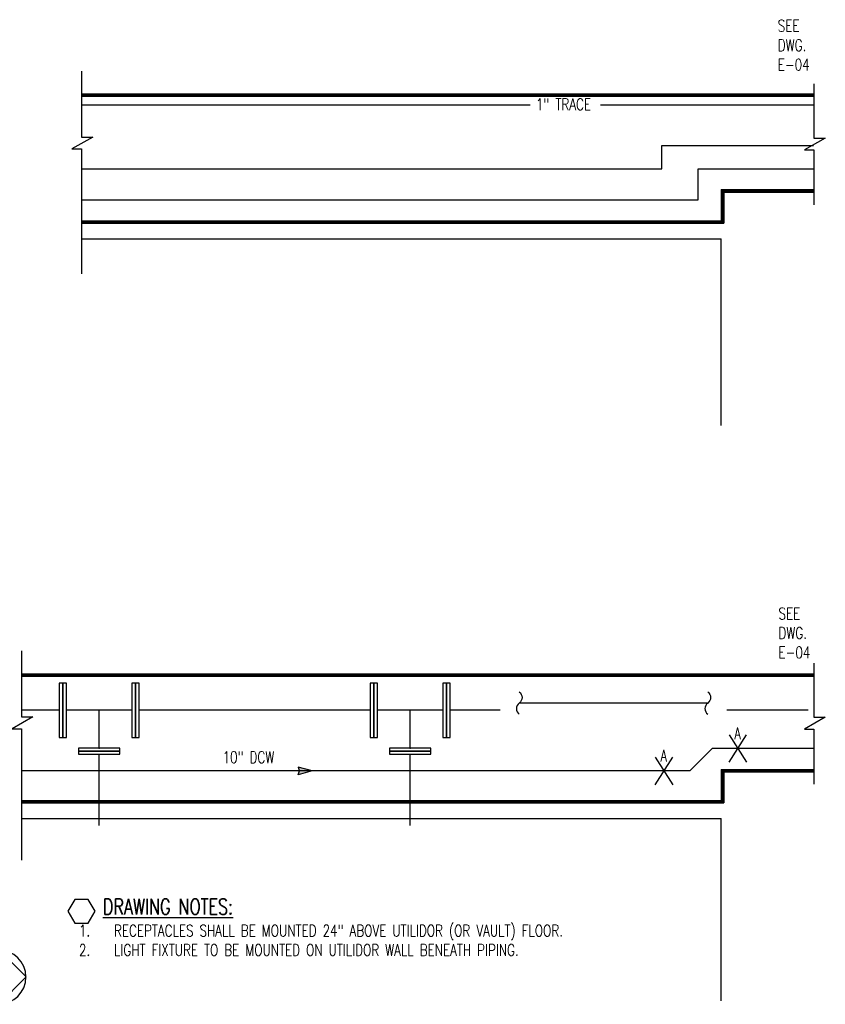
# Model space of a CAD drawing. Header units: inches. Extents: x 422 to 5092, y -346 to 887.
# Tile 6 of 12: x 2131 to 2441, y -304 to 76. Entities that reach past the tile are written whole.
import ezdxf
from ezdxf.enums import TextEntityAlignment as Align

# ---------------------------------------------------------------- set-up
doc = ezdxf.new("R2010")
doc.units = ezdxf.units.IN
doc.header["$LTSCALE"] = 48
doc.header["$MEASUREMENT"] = 0
for name, color, linetype in [('DOY01.233700-E-H6-3-3 Vlt (After 95% submttl)$0$E-POWER-IDEN @ 48', 71, 'Continuous'), ('DOY01.233700-E-H6-3-3 Vlt (After 95% submttl)$0$GENERAL NOTES @ 48', 41, 'Continuous'), ('DOY01.233700-H6-3-3 Vlt (After 95% submttl)$0$EXST-BLDG', 253, 'Continuous'), ('DOY01.233700-H6-3-3 Vlt (After 95% submttl)$0$EXST-PIPE', 253, 'Continuous'), ('DOY01.233700-H6-3-3 Vlt (After 95% submttl)$0$EXST-UTLD', 253, 'Continuous'), ('DOY01.233700-H6-3-3 Vlt (After 95% submttl)$0$MU-DELGE-PIPE', 253, 'Continuous'), ('DOY01.233700-H6-3-3 Vlt (After 95% submttl)$0$MU-DELGE-TEXT', 253, 'Continuous'), ('DOY01.233700-H6-3-3 Vlt (After 95% submttl)$0$MU-DELGE-VALV', 253, 'Continuous'), ('DOY01.233700-H6-3-3 Vlt (After 95% submttl)$0$MU-PCR-PIPE', 253, 'Continuous'), ('DOY01.233700-H6-3-3 Vlt (After 95% submttl)$0$MU-STEM-PIPE', 253, 'Continuous'), ('DOY01.233700-H6-3-3 Vlt (After 95% submttl)$0$TITLES', 111, 'Continuous')]:
    doc.layers.add(name, color=color, linetype=linetype)
doc.styles.add('DOY01.233700-E-H6-3-3 Vlt (After 95% submttl)$0$Note', font='romans.shx', dxfattribs={"width": 0.85})
doc.styles.add('DOY01.233700-E-H6-3-3 Vlt (After 95% submttl)$0$RomanS', font='romans.shx', dxfattribs={"width": 0.75})
doc.styles.add('DOY01.233700-H6-3-3 Vlt (After 95% submttl)$0$RomanS', font='romans.shx', dxfattribs={"width": 0.75})

# ---------------------------------------------------------------- blocks, each defined once
blk = doc.blocks.new('DOY01.233700-H6-3-3 Vlt (After 95% submttl)$0$14blndflg')
blk.add_lwpolyline([(1.375, 10.5), (0, 10.5), (0, -10.5), (1.375, -10.5)], close=True)
at = {"color": 252}
for p in [(0, 0), (1.375, 0)]:
    blk.add_point(p, dxfattribs=at)
blk = doc.blocks.new('DOY01.233700-H6-3-3 Vlt (After 95% submttl)$0$10blndflg')
blk.add_lwpolyline([(0, -8), (1.1875, -8), (1.1875, 8), (0, 8)], close=True)
at = {"color": 252}
blk.add_point((0, 0), dxfattribs=at)
blk = doc.blocks.new('DOY01.233700-H6-3-3 Vlt (After 95% submttl)$0$FLOWAR')
for p, q in [((0, 0), (5.41, 1.44, 35.76)), ((0, 0), (5.41, -1.44, 35.76)), ((5.41, 1.44, 35.76), (4.88, -0.03, 35.76)), ((5.41, -1.44, 35.76), (4.88, 0.03, 35.76))]:
    blk.add_line(p, q)
for points in [[(0, 0), (5.41, 1.44), (4.89, 0), (5.41, 1.44)], [(0, 0), (5.41, -1.44), (4.89, 0), (5.41, -1.44)]]:
    blk.add_solid(points)
blk = doc.blocks.new('DOY01.233700-H6-3-3 Vlt (After 95% submttl)')
at = {"layer": 'DOY01.233700-H6-3-3 Vlt (After 95% submttl)$0$EXST-BLDG'}
for points in [[(2436.82826875, 51.54372638), (2436.82826875, 30.70623033), (2441.22185802, 30.70623033), (2433.15289115, 26.16498728), (2436.82826875, 26.16498728), (2436.82826875, 4.91102748)], [(2436.82826875, -171.96814054), (2436.82826875, -192.80563659), (2441.22185802, -192.80563659), (2433.15289115, -197.34687964), (2436.82826875, -197.34687964), (2436.82826875, -218.60083944)]]:
    blk.add_lwpolyline(points, dxfattribs=at)
at = {"layer": 'DOY01.233700-H6-3-3 Vlt (After 95% submttl)$0$EXST-PIPE'}
for p, q in [((2154.40653986, 43.46844224), (2436.64249647, 43.46844224)), ((2395.88950648, -187.29717939), (2323.18642632, -187.29717939)), ((2145.83301389, -190.10369968), (2131.28298039, -190.10369968)), ((2173.83301389, -190.10369968), (2148.58301389, -190.10369968)), ((2161.20801389, -204.66270514), (2161.20801389, -190.10369968)), ((2265.77491345, -190.10369968), (2176.58301389, -190.10369968)), ((2293.77491345, -190.10369968), (2268.52491345, -190.10369968)), ((2281.14991345, -204.66270514), (2281.14991345, -190.10369968)), ((2315.80814757, -190.10369968), (2296.52491345, -190.10369968)), ((2434.653186, -190.10369968), (2403.26778523, -190.10369968)), ((2281.14991345, -204.66270514), (2281.14991345, -201.03770514)), ((2161.20801389, -234.59966653), (2161.20801389, -207.03770514)), ((2281.14991345, -234.59966653), (2281.14991345, -207.03770514))]:
    blk.add_line(p, q, dxfattribs=at)
for points in [[(2323.18642632, -182.98467939, -0.5), (2323.18642632, -187.29717939, 0.5), (2323.18642632, -191.60967939)], [(2395.88950648, -182.98467939, -0.5), (2395.88950648, -187.29717939, 0.5), (2395.88950648, -191.60967939)]]:
    blk.add_lwpolyline(points, format="xyb", dxfattribs=at)
at = {"layer": 'DOY01.233700-H6-3-3 Vlt (After 95% submttl)$0$EXST-UTLD'}
for p, q in [((2154.40653986, 47.74171102), (2436.64249647, 47.74171102)), ((2154.40653986, 47.55421102), (2436.64249647, 47.55421102)), ((2154.40653986, 47.36671102), (2436.64249647, 47.36671102)), ((2154.40653986, 47.17921102), (2436.64249647, 47.17921102)), ((2154.40653986, 46.99171102), (2436.64249647, 46.99171102)), ((2154.40653986, 46.80421102), (2436.64249647, 46.80421102)), ((2401.12927976, 10.80421102), (2436.64249647, 10.80421102)), ((2401.12927976, 10.80421102), (2401.12927976, -1.19578898)), ((2401.31677976, 10.61671102), (2436.64249647, 10.61671102)), ((2401.31677976, 10.61671102), (2401.31677976, -1.38328898)), ((2401.50427976, 10.42921102), (2436.64249647, 10.42921102)), ((2401.50427976, 10.42921102), (2401.50427976, -1.57078898)), ((2401.69177976, 10.24171102), (2436.64249647, 10.24171102)), ((2401.69177976, 10.24171102), (2401.69177976, -1.75828898)), ((2401.87927976, 10.05421102), (2436.64249647, 10.05421102)), ((2401.87927976, 10.05421102), (2401.87927976, -1.94578898)), ((2402.06677976, 9.86671102), (2436.64249647, 9.86671102)), ((2402.06677976, 9.86671102), (2402.06677976, -2.13328898)), ((2154.40653986, -1.19578898), (2401.12927976, -1.19578898)), ((2154.40653986, -1.38328898), (2401.31677976, -1.38328898)), ((2154.40653986, -1.57078898), (2401.50427976, -1.57078898)), ((2154.40653986, -1.75828898), (2401.69177976, -1.75828898)), ((2154.40653986, -1.94578898), (2401.87927976, -1.94578898)), ((2154.40653986, -2.13328898), (2402.06677976, -2.13328898)), ((2131.28298039, -175.96860212), (2436.64249647, -175.96860212)), ((2131.28298039, -176.15610212), (2436.64249647, -176.15610212)), ((2131.28298039, -176.34360212), (2436.64249647, -176.34360212)), ((2131.28298039, -176.53110212), (2436.64249647, -176.53110212)), ((2131.28298039, -176.71860212), (2436.64249647, -176.71860212)), ((2131.28298039, -176.90610212), (2436.64249647, -176.90610212)), ((2401.12927976, -212.90610212), (2436.64249647, -212.90610212)), ((2401.12927976, -212.90610212), (2401.12927976, -224.90610212)), ((2401.31677976, -213.09360212), (2436.64249647, -213.09360212)), ((2401.31677976, -213.09360212), (2401.31677976, -225.09360212)), ((2401.50427976, -213.28110212), (2436.64249647, -213.28110212)), ((2401.50427976, -213.28110212), (2401.50427976, -225.28110212)), ((2401.69177976, -213.46860212), (2436.64249647, -213.46860212)), ((2401.69177976, -213.46860212), (2401.69177976, -225.46860212)), ((2401.87927976, -213.65610212), (2436.64249647, -213.65610212)), ((2401.87927976, -213.65610212), (2401.87927976, -225.65610212)), ((2402.06677976, -213.84360212), (2436.64249647, -213.84360212)), ((2402.06677976, -213.84360212), (2402.06677976, -225.84360212)), ((2131.28298039, -224.90610212), (2401.12927976, -224.90610212)), ((2131.28298039, -225.09360212), (2401.31677976, -225.09360212)), ((2131.28298039, -225.28110212), (2401.50427976, -225.28110212)), ((2131.28298039, -225.46860212), (2401.69177976, -225.46860212)), ((2131.28298039, -225.65610212), (2401.87927976, -225.65610212)), ((2131.28298039, -225.84360212), (2402.06677976, -225.84360212))]:
    blk.add_line(p, q, dxfattribs=at)
at = {"layer": 'DOY01.233700-H6-3-3 Vlt (After 95% submttl)$0$EXST-UTLD', "color": 253}
for p, q in [((2154.40653986, -8.13328898), (2401.12927976, -8.13328898)), ((2401.12927976, -80.241184), (2401.12927976, -8.13328898)), ((2131.28298039, -231.84360212), (2401.12927976, -231.84360212)), ((2401.12927976, -302.21839358), (2401.12927976, -231.84360212))]:
    blk.add_line(p, q, dxfattribs=at)
at = {"layer": 'DOY01.233700-H6-3-3 Vlt (After 95% submttl)$0$EXST-UTLD'}
for points in [[(2154.40653986, 56.53399316), (2154.40653986, 31.04986856), (2158.80012913, 31.04986856), (2150.73116226, 26.50862551), (2154.40653986, 26.50862551), (2154.40653986, -21.71981043)], [(2131.28298039, -167.17631999), (2131.28298039, -192.66044458), (2135.67656966, -192.66044458), (2127.60760279, -197.20168763), (2131.28298039, -197.20168763), (2131.28298039, -247.88282705)]]:
    blk.add_lwpolyline(points, dxfattribs=at)
at = {"layer": 'DOY01.233700-H6-3-3 Vlt (After 95% submttl)$0$MU-DELGE-PIPE'}
for p, q in [((2388.96568451, -213.50193384), (2397.64366624, -204.8239521)), ((2436.82826875, -204.8239521), (2397.64366624, -204.8239521)), ((2388.96568451, -213.50193384), (2131.28298039, -213.50193384))]:
    blk.add_line(p, q, dxfattribs=at)
at = {"layer": 'DOY01.233700-H6-3-3 Vlt (After 95% submttl)$0$MU-DELGE-VALV'}
for points in [[(2404.10713532, -199.5088669), (2410.87037079, -210.1390373)], [(2404.10713532, -210.1390373), (2410.87037079, -199.5088669)], [(2375.62377259, -208.18684864), (2382.38700806, -218.81701903)], [(2375.62377259, -218.81701903), (2382.38700806, -208.18684864)]]:
    blk.add_lwpolyline(points, dxfattribs=at)
at = {"layer": 'DOY01.233700-H6-3-3 Vlt (After 95% submttl)$0$MU-PCR-PIPE'}
for p, q in [((2378.23493011, 27.80421102), (2436.64249647, 27.80421102)), ((2378.23493011, 18.80421102), (2378.23493011, 27.80421102)), ((2154.40653986, 18.80421102), (2378.23493011, 18.80421102))]:
    blk.add_line(p, q, dxfattribs=at)
at = {"layer": 'DOY01.233700-H6-3-3 Vlt (After 95% submttl)$0$MU-STEM-PIPE'}
for p, q in [((2392.23836681, 18.80421102), (2436.64249647, 18.80421102)), ((2392.23836681, 6.80421102), (2392.23836681, 18.80421102)), ((2154.40653986, 6.80421102), (2392.23836681, 6.80421102))]:
    blk.add_line(p, q, dxfattribs=at)
at = {"layer": 'DOY01.233700-H6-3-3 Vlt (After 95% submttl)$0$TITLES'}
for p in [(2122.47715032, -282.54545376), (2122.47715032, -303.52470947)]:
    blk.add_line(p, (2133.07390977, -292.97522693), dxfattribs=at)
blk.add_arc((2122.47715032, -293.03508161), 10.48962785, 180, 90, dxfattribs=at)
at = {"layer": 'DOY01.233700-H6-3-3 Vlt (After 95% submttl)$0$EXST-PIPE'}
for p in [(2145.83301389, -190.10369968), (2147.20801389, -190.10369968), (2265.77491345, -190.10369968), (2267.14991345, -190.10369968)]:
    blk.add_blockref('DOY01.233700-H6-3-3 Vlt (After 95% submttl)$0$14blndflg', p, dxfattribs=at)
for name, p, rotation in [('DOY01.233700-H6-3-3 Vlt (After 95% submttl)$0$14blndflg', (2175.20801389, -190.10369968), 180), ('DOY01.233700-H6-3-3 Vlt (After 95% submttl)$0$14blndflg', (2176.58301389, -190.10369968), 180), ('DOY01.233700-H6-3-3 Vlt (After 95% submttl)$0$14blndflg', (2295.14991345, -190.10369968), 180), ('DOY01.233700-H6-3-3 Vlt (After 95% submttl)$0$14blndflg', (2296.52491345, -190.10369968), 180), ('DOY01.233700-H6-3-3 Vlt (After 95% submttl)$0$10blndflg', (2161.20801389, -204.66270514), 270), ('DOY01.233700-H6-3-3 Vlt (After 95% submttl)$0$10blndflg', (2281.14991345, -204.66270514), 270), ('DOY01.233700-H6-3-3 Vlt (After 95% submttl)$0$10blndflg', (2161.20801389, -205.85020514), 270), ('DOY01.233700-H6-3-3 Vlt (After 95% submttl)$0$10blndflg', (2281.14991345, -205.85020514), 270)]:
    blk.add_blockref(name, p, dxfattribs=dict(at, rotation=rotation))
at = {"layer": 'DOY01.233700-H6-3-3 Vlt (After 95% submttl)$0$MU-DELGE-VALV', "rotation": 180}
blk.add_blockref('DOY01.233700-H6-3-3 Vlt (After 95% submttl)$0$FLOWAR', (2243.35342659, -213.50193384), dxfattribs=at)
at = {"layer": 'DOY01.233700-H6-3-3 Vlt (After 95% submttl)$0$MU-DELGE-TEXT', "style": 'DOY01.233700-H6-3-3 Vlt (After 95% submttl)$0$RomanS', "width": 0.7}
for p in [(2406.19843053, -201.18285736), (2377.7150678, -209.86083909)]:
    blk.add_text('A', height=4.5, dxfattribs=at).set_placement(p)
for points, layer in [([(2327.45036385, 40.30981394), (2354.52020544, 40.30981394), (2354.52020544, 46.2294568), (2327.45036385, 46.2294568)], 'DOY01.233700-H6-3-3 Vlt (After 95% submttl)$0$EXST-PIPE'), ([(2207.54386909, -211.56627996), (2240.4526278, -211.56627996), (2240.4526278, -205.25948174), (2207.54386909, -205.25948174)], 'DOY01.233700-H6-3-3 Vlt (After 95% submttl)$0$MU-DELGE-TEXT')]:
    blk.add_wipeout(points).dxf.layer = layer
at = {"layer": 'DOY01.233700-H6-3-3 Vlt (After 95% submttl)$0$EXST-PIPE', "insert": (2329.62722469, 45.9482068), "char_height": 4.5, "width": 32.5419381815, "attachment_point": 1, "style": 'DOY01.233700-H6-3-3 Vlt (After 95% submttl)$0$RomanS'}
blk.add_mtext('1" TRACE', dxfattribs=at)
at = {"layer": 'DOY01.233700-H6-3-3 Vlt (After 95% submttl)$0$MU-DELGE-TEXT', "insert": (2208.79357016, -205.92788711), "char_height": 4.5, "width": 26.1534272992, "attachment_point": 1, "style": 'DOY01.233700-H6-3-3 Vlt (After 95% submttl)$0$RomanS'}
blk.add_mtext('\\A1;10" DCW', dxfattribs=at)
blk = doc.blocks.new('DOY01.233700-E-H6-3-3 Vlt (After 95% submttl)$0$Anno_Hexagon')
at = {"color": 0, "linetype": 'ByBlock', "lineweight": -2}
blk.add_lwpolyline([(1.167, 0), (0.583, 1.01), (-0.583, 1.01), (-1.167, 0), (-0.583, -1.01), (0.583, -1.01)], close=True, dxfattribs=at)
at = {"color": 0, "linetype": 'ByBlock', "lineweight": -2, "style": 'DOY01.233700-E-H6-3-3 Vlt (After 95% submttl)$0$Note', "width": 0.85}
blk.add_attdef('ID', text='', height=1, dxfattribs=at).set_placement((0, 0), align=Align.MIDDLE)
blk = doc.blocks.new('DOY01.233700-E-H6-3-3 Vlt (After 95% submttl)')
blk.add_blockref('DOY01.233700-H6-3-3 Vlt (After 95% submttl)', (0, 0))
at = {"layer": 'DOY01.233700-E-H6-3-3 Vlt (After 95% submttl)$0$GENERAL NOTES @ 48', "xscale": 4.5, "yscale": 4.5, "zscale": 4.5}
blk.add_blockref('DOY01.233700-E-H6-3-3 Vlt (After 95% submttl)$0$Anno_Hexagon', (2154.4, -267.63), dxfattribs=at)
at = {"layer": 'DOY01.233700-E-H6-3-3 Vlt (After 95% submttl)$0$E-POWER-IDEN @ 48', "char_height": 4.5, "width": 14.3816, "attachment_point": 1, "style": 'DOY01.233700-E-H6-3-3 Vlt (After 95% submttl)$0$RomanS'}
for insert in [(2422.9, 76.27), (2423.17, -150.52)]:
    blk.add_mtext('SEE DWG.\\PE-04', dxfattribs=dict(at, insert=insert))
at = {"layer": 'DOY01.233700-E-H6-3-3 Vlt (After 95% submttl)$0$GENERAL NOTES @ 48', "insert": (2153.43, -262.84), "char_height": 3.375, "width": 279.4226, "attachment_point": 1, "style": 'DOY01.233700-E-H6-3-3 Vlt (After 95% submttl)$0$RomanS'}
blk.add_mtext('\\A1;{\\H1.7778x;   \\LDRAWING NOTES:\\P\\pi-10.125,l10.125;\\H0.74999x;\\l1.^IRECEPTACLES SHALL BE MOUNTED 24" ABOVE UTILIDOR (OR VAULT) FLOOR.\\H1.9405x; \\H0.51534x;\\P2.^ILIGHT FIXTURE TO BE MOUNTED ON UTILIDOR WALL BENEATH PIPING.\\H1.4365x; }', dxfattribs=at)

msp = doc.modelspace()

# ---------------------------------------------------------------- block references
msp.add_blockref('DOY01.233700-E-H6-3-3 Vlt (After 95% submttl)', (0, 0))

doc.saveas('drawing.dxf')
